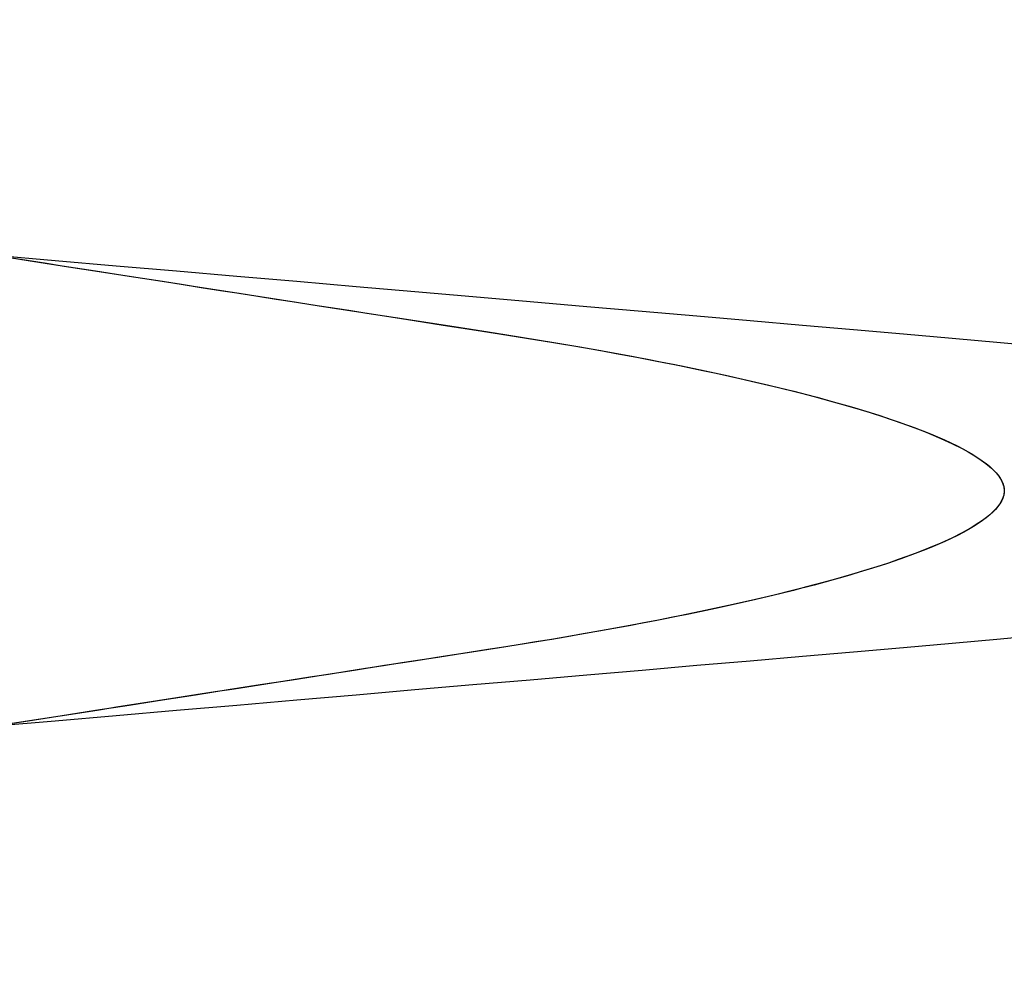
# Model space of a CAD drawing. Header units: millimetres. Extents: x -88 to 88, y -12 to 103.
# Tile 213 of 256: x -34.732 to -34.366, y 11.554 to 11.91. Entities that reach past the tile are written whole.
import ezdxf

# ---------------------------------------------------------------- set-up
doc = ezdxf.new("R2010")
doc.units = ezdxf.units.MM
doc.layers.add('Default', color=7, linetype='Continuous', true_color=0x000000)

msp = doc.modelspace()

# ---------------------------------------------------------------- linework, layer by layer
at = {"layer": 'Default', "color": 254, "true_color": 0xcad1ee, "extrusion": (0.866025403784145, 1.611365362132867e-14, -0.5000000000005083)}
msp.add_lwpolyline([(12.02685408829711, -20.54629281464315), (12.02209338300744, -20.54621724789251), (12.01718672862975, -20.54598096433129), (12.0121355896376, -20.54556895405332), (12.00694258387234, -20.5449653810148), (12.00429405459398, -20.54458659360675), (12.00161164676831, -20.54415362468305), (11.99889608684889, -20.54366428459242), (11.99614820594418, -20.54311634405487), (11.99336894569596, -20.54250753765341), (11.99055936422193, -20.54183556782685), (11.98772064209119, -20.54109810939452), (11.98485408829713, -20.5402928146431), (11.98196114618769, -20.53941731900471), (11.97904339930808, -20.53846924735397), (11.97610257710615, -20.53744622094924), (11.97314056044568, -20.53634586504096), (11.97015938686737, -20.5351658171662), (11.96716125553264, -20.53390373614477), (11.96414853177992, -20.53255731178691), (11.96112375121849, -20.53112427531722), (11.95808962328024, -20.52960241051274), (11.95504903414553, -20.52798956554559), (11.9520050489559, -20.52628366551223), (11.94896091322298, -20.52448272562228), (11.94592005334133, -20.52258486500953), (11.94288607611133, -20.52058832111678), (11.93986276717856, -20.51849146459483), (11.93685408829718, -20.51629281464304), (11.93386417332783, -20.51399105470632), (11.93089732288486, -20.51158504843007), (11.92795799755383, -20.50907385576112), (11.92505080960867, -20.50645674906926), (11.92218051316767, -20.5037332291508), (11.91935199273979, -20.50090304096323), (11.91657025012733, -20.49796618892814), (11.91384038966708, -20.49492295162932), (11.91116760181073, -20.4917738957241), (11.90855714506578, -20.48851988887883), (11.90601432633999, -20.48516211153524), (11.90354447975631, -20.48170206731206), (11.9011529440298, -20.47814159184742), (11.8988450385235, -20.47448285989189), (11.89662603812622, -20.4707283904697), (11.89450114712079, -20.46688104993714), (11.89247547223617, -20.46294405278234), (11.89055399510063, -20.45892096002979), (11.8887415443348, -20.45481567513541), (11.88704276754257, -20.45063243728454), (11.88546210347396, -20.44637581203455), (11.88400375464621, -20.44205067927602), (11.88267166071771, -20.43766221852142), (11.8814694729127, -20.43321589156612), (11.8804005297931, -20.42871742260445), (11.87946783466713, -20.42417277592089), (11.87867403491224, -20.41958813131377), (11.87802140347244, -20.41496985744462), (11.87751182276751, -20.41032448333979), (11.87714677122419, -20.40565866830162), (11.87692731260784, -20.40097917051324), (11.87685408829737, -20.39629281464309), (11.87692731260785, -20.39160645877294), (11.87714677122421, -20.38692696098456), (11.87751182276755, -20.3822611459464), (11.87802140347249, -20.37761577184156), (11.8786740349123, -20.37299749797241), (11.8794678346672, -20.3684128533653), (11.88040052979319, -20.36386820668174), (11.8814694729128, -20.35936973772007), (11.88267166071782, -20.35492341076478), (11.88400375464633, -20.35053495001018), (11.8854621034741, -20.34620981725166), (11.88704276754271, -20.34195319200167), (11.88874154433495, -20.3377699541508), (11.89055399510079, -20.33366466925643), (11.89247547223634, -20.32964157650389), (11.89450114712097, -20.3257045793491), (11.8966260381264, -20.32185723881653), (11.89884503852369, -20.31810276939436), (11.90115294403, -20.31444403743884), (11.90354447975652, -20.31088356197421), (11.9060143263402, -20.30742351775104), (11.908557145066, -20.30406574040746), (11.91116760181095, -20.30081173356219), (11.9138403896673, -20.29766267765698), (11.91657025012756, -20.29461944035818), (11.91935199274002, -20.2916825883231), (11.9221805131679, -20.28885240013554), (11.92505080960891, -20.28612888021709), (11.92795799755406, -20.28351177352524), (11.9308973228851, -20.2810005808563), (11.93386417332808, -20.27859457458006), (11.93685408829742, -20.27629281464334), (11.93986276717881, -20.27409416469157), (11.94288607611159, -20.27199730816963), (11.94592005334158, -20.27000076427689), (11.94896091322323, -20.26810290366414), (11.95200504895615, -20.2663019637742), (11.95504903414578, -20.26459606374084), (11.95808962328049, -20.2629832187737), (11.96112375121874, -20.26146135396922), (11.96414853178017, -20.26002831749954), (11.96716125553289, -20.25868189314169), (11.97015938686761, -20.25741981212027), (11.97314056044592, -20.25623976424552), (11.9761025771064, -20.25513940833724), (11.97904339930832, -20.25411638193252), (11.98196114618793, -20.25316831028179), (11.98485408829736, -20.25229281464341), (11.98772064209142, -20.25148751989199), (11.99055936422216, -20.25075006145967), (11.99336894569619, -20.25007809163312), (11.99614820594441, -20.24946928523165), (11.99889608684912, -20.24892134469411), (12.00161164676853, -20.24843200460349), (12.0042940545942, -20.2479990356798), (12.00694258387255, -20.24762024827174), (12.01213558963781, -20.24701667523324), (12.01718672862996, -20.24660466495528), (12.02209338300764, -20.24636838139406), (12.0268540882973, -20.24629281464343)], dxfattribs=at)
at = {"layer": 'Default', "color": 254, "true_color": 0xcad1ee, "extrusion": (0.8660254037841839, 8.018277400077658e-15, 0.5000000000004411)}
msp.add_lwpolyline([(11.79352075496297, 13.144884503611), (11.79828146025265, 13.14496007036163), (11.80318811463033, 13.14519635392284), (11.80823925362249, 13.1456083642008), (11.81343225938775, 13.14621193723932), (11.8160807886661, 13.14659072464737), (11.81876319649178, 13.14702369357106), (11.8214787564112, 13.14751303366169), (11.82422663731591, 13.14806097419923), (11.82700589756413, 13.1486697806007), (11.82981547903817, 13.14934175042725), (11.83265420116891, 13.15007920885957), (11.83552075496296, 13.15088450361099), (11.8384136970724, 13.15175999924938), (11.84133144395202, 13.15270807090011), (11.84427226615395, 13.15373109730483), (11.84723428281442, 13.15483145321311), (11.85021545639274, 13.15601150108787), (11.85321358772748, 13.15727358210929), (11.85622631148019, 13.15862000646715), (11.85925109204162, 13.16005304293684), (11.86228521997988, 13.16157490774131), (11.86532580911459, 13.16318775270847), (11.86836979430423, 13.16489365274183), (11.87141393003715, 13.16669459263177), (11.8744547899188, 13.16859245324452), (11.8774887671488, 13.17058899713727), (11.88051207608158, 13.17268585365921), (11.88352075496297, 13.174884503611), (11.88651066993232, 13.17718626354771), (11.8894775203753, 13.17959226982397), (11.89241684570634, 13.18210346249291), (11.89532403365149, 13.18472056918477), (11.8981943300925, 13.18744408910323), (11.90102285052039, 13.19027427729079), (11.90380459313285, 13.19321112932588), (11.90653445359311, 13.1962543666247), (11.90920724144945, 13.19940342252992), (11.91181769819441, 13.20265742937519), (11.91436051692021, 13.20601520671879), (11.91683036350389, 13.20947525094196), (11.91922189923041, 13.21303572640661), (11.92152980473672, 13.21669445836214), (11.923748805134, 13.22044892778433), (11.92587369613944, 13.22429626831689), (11.92789937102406, 13.2282332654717), (11.92982084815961, 13.23225635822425), (11.93163329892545, 13.23636164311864), (11.93333207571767, 13.24054488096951), (11.93491273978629, 13.24480150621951), (11.93637108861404, 13.24912663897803), (11.93770318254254, 13.25351509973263), (11.93890537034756, 13.25796142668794), (11.93997431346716, 13.26245989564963), (11.94090700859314, 13.2670045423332), (11.94170080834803, 13.27158918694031), (11.94235343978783, 13.27620746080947), (11.94286302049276, 13.28085283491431), (11.94322807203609, 13.28551864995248), (11.94344753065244, 13.29019814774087), (11.94352075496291, 13.29488450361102), (11.94344753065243, 13.29957085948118), (11.94322807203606, 13.30425035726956), (11.94286302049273, 13.30891617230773), (11.94235343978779, 13.31356154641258), (11.94170080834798, 13.31817982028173), (11.94090700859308, 13.32276446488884), (11.93997431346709, 13.32730911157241), (11.93890537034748, 13.33180758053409), (11.93770318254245, 13.33625390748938), (11.93637108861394, 13.34064236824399), (11.93491273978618, 13.34496750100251), (11.93333207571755, 13.3492241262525), (11.93163329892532, 13.35340736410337), (11.92982084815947, 13.35751264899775), (11.92789937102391, 13.3615357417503), (11.92587369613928, 13.36547273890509), (11.92374880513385, 13.36932007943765), (11.92152980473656, 13.37307454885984), (11.91922189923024, 13.37673328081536), (11.91683036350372, 13.38029375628), (11.91436051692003, 13.38375380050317), (11.91181769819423, 13.38711157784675), (11.90920724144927, 13.39036558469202), (11.90653445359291, 13.39351464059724), (11.90380459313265, 13.39655787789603), (11.90102285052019, 13.39949472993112), (11.8981943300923, 13.40232491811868), (11.89532403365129, 13.40504843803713), (11.89241684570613, 13.40766554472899), (11.88947752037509, 13.41017673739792), (11.88651066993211, 13.41258274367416), (11.88352075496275, 13.41488450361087), (11.88051207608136, 13.41708315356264), (11.87748876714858, 13.41918001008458), (11.87445478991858, 13.42117655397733), (11.87141393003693, 13.42307441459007), (11.86836979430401, 13.42487535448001), (11.86532580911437, 13.42658125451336), (11.86228521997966, 13.42819409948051), (11.8592510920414, 13.42971596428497), (11.85622631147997, 13.43114900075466), (11.85321358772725, 13.43249542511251), (11.85021545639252, 13.43375750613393), (11.84723428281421, 13.43493755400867), (11.84427226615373, 13.43603790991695), (11.84133144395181, 13.43706093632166), (11.83841369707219, 13.43800900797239), (11.83552075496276, 13.43888450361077), (11.8326542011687, 13.43968979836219), (11.82981547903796, 13.44042725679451), (11.82700589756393, 13.44109922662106), (11.82422663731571, 13.44170803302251), (11.82147875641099, 13.44225597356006), (11.81876319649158, 13.44274531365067), (11.81608078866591, 13.44317828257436), (11.81343225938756, 13.44355706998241), (11.8082392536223, 13.44416064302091), (11.80318811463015, 13.44457265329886), (11.79828146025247, 13.44480893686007), (11.7935207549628, 13.4448845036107)], dxfattribs=at)
at = {"layer": 'Default', "color": 254, "true_color": 0xcad1ee, "extrusion": (0.8660254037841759, 1.603655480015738e-14, -0.5000000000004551)}
msp.add_lwpolyline([(11.67685408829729, -20.24629281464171), (11.68161479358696, -20.24636838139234), (11.68652144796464, -20.24660466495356), (11.6915725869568, -20.24701667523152), (11.69676559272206, -20.24762024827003), (11.69941412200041, -20.24799903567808), (11.70209652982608, -20.24843200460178), (11.7048120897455, -20.24892134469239), (11.70755997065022, -20.24946928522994), (11.71033923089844, -20.2500780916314), (11.71314881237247, -20.25075006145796), (11.71598753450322, -20.25148751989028), (11.71885408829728, -20.25229281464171), (11.72174703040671, -20.25316831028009), (11.72466477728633, -20.25411638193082), (11.72760559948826, -20.25513940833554), (11.73056761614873, -20.25623976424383), (11.73354878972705, -20.25741981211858), (11.73654692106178, -20.25868189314), (11.7395596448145, -20.26002831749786), (11.74258442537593, -20.26146135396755), (11.74561855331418, -20.26298321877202), (11.7486591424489, -20.26459606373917), (11.75170312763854, -20.26630196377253), (11.75474726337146, -20.26810290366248), (11.75778812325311, -20.27000076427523), (11.76082210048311, -20.27199730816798), (11.76384540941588, -20.27409416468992), (11.76685408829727, -20.27629281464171), (11.76984400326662, -20.27859457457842), (11.7728108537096, -20.28100058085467), (11.77575017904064, -20.28351177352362), (11.77865736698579, -20.28612888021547), (11.7815276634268, -20.28885240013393), (11.78435618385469, -20.29168258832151), (11.78713792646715, -20.29461944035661), (11.78986778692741, -20.29766267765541), (11.79254057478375, -20.30081173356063), (11.79515103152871, -20.3040657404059), (11.79769385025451, -20.30742351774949), (11.80016369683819, -20.31088356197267), (11.80255523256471, -20.31444403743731), (11.80486313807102, -20.31810276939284), (11.8070821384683, -20.32185723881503), (11.80920702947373, -20.32570457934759), (11.81123270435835, -20.32964157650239), (11.8131541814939, -20.33366466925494), (11.81496663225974, -20.33776995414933), (11.81666540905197, -20.3419531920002), (11.81824607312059, -20.3462098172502), (11.81970442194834, -20.35053495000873), (11.82103651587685, -20.35492341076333), (11.82223870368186, -20.35936973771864), (11.82330764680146, -20.36386820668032), (11.82424034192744, -20.36841285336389), (11.82503414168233, -20.37299749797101), (11.82568677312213, -20.37761577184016), (11.82619635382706, -20.38226114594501), (11.82656140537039, -20.38692696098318), (11.82678086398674, -20.39160645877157), (11.82685408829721, -20.39629281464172), (11.82678086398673, -20.40097917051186), (11.82656140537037, -20.40565866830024), (11.82619635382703, -20.41032448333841), (11.82568677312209, -20.41496985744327), (11.82503414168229, -20.41958813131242), (11.82424034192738, -20.42417277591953), (11.8233076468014, -20.4287174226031), (11.82223870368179, -20.43321589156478), (11.82103651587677, -20.43766221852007), (11.81970442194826, -20.44205067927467), (11.81824607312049, -20.44637581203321), (11.81666540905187, -20.4506324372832), (11.81496663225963, -20.45481567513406), (11.81315418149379, -20.45892096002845), (11.81123270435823, -20.462944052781), (11.8092070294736, -20.46688104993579), (11.80708213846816, -20.47072839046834), (11.80486313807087, -20.47448285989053), (11.80255523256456, -20.47814159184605), (11.80016369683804, -20.48170206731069), (11.79769385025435, -20.48516211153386), (11.79515103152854, -20.48851988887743), (11.79254057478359, -20.49177389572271), (11.78986778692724, -20.49492295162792), (11.78713792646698, -20.49796618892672), (11.78435618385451, -20.50090304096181), (11.78152766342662, -20.50373322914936), (11.77865736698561, -20.50645674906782), (11.77575017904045, -20.50907385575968), (11.77281085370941, -20.51158504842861), (11.76984400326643, -20.51399105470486), (11.76685408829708, -20.51629281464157), (11.76384540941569, -20.51849146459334), (11.76082210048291, -20.52058832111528), (11.75778812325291, -20.52258486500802), (11.75474726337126, -20.52448272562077), (11.75170312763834, -20.52628366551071), (11.7486591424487, -20.52798956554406), (11.74561855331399, -20.52960241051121), (11.74258442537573, -20.53112427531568), (11.7395596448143, -20.53255731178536), (11.73654692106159, -20.53390373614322), (11.73354878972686, -20.53516581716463), (11.73056761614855, -20.53634586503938), (11.72760559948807, -20.53744622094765), (11.72466477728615, -20.53846924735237), (11.72174703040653, -20.53941731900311), (11.71885408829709, -20.54029281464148), (11.71598753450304, -20.5410981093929), (11.71314881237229, -20.54183556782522), (11.71033923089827, -20.54250753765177), (11.70755997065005, -20.54311634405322), (11.70481208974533, -20.54366428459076), (11.70209652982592, -20.54415362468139), (11.69941412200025, -20.54458659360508), (11.6967655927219, -20.54496538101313), (11.69157258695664, -20.54556895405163), (11.68652144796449, -20.54598096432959), (11.68161479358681, -20.54621724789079), (11.67685408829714, -20.54629281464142)], dxfattribs=at)
at = {"layer": 'Default', "color": 254, "true_color": 0xcad1ee, "extrusion": (0.8660254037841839, 5.204170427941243e-14, 0.5000000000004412)}
msp.add_lwpolyline([(11.79352075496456, 13.4448845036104), (11.7887600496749, 13.44480893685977), (11.78385339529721, 13.44457265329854), (11.77880225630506, 13.44416064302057), (11.7736092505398, 13.44355706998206), (11.77096072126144, 13.443178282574), (11.76827831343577, 13.4427453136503), (11.76556275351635, 13.44225597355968), (11.76281487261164, 13.44170803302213), (11.76003561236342, 13.44109922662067), (11.75722603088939, 13.44042725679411), (11.75438730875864, 13.43968979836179), (11.75152075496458, 13.43888450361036), (11.74862781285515, 13.43800900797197), (11.74571006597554, 13.43706093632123), (11.74276924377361, 13.43603790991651), (11.73980722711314, 13.43493755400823), (11.73682605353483, 13.43375750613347), (11.7338279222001, 13.43249542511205), (11.73081519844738, 13.43114900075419), (11.72779041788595, 13.42971596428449), (11.7247562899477, 13.42819409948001), (11.72171570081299, 13.42658125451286), (11.71867171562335, 13.4248753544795), (11.71562757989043, 13.42307441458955), (11.71258672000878, 13.4211765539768), (11.70955274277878, 13.41918001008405), (11.70652943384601, 13.41708315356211), (11.70352075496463, 13.41488450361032), (11.70053083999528, 13.4125827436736), (11.69756398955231, 13.41017673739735), (11.69462466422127, 13.4076655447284), (11.69171747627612, 13.40504843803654), (11.68884717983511, 13.40232491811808), (11.68601865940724, 13.39949472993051), (11.68323691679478, 13.39655787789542), (11.68050705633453, 13.39351464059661), (11.67783426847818, 13.39036558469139), (11.67522381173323, 13.38711157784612), (11.67268099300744, 13.38375380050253), (11.67021114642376, 13.38029375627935), (11.66781961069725, 13.37673328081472), (11.66551170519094, 13.37307454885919), (11.66329270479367, 13.369320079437), (11.66116781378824, 13.36547273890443), (11.65914213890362, 13.36153574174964), (11.65722066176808, 13.35751264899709), (11.65540821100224, 13.3534073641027), (11.65370943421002, 13.34922412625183), (11.65212877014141, 13.34496750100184), (11.65067042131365, 13.34064236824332), (11.64933832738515, 13.33625390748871), (11.64813613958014, 13.33180758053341), (11.64706719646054, 13.32730911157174), (11.64613450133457, 13.32276446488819), (11.64534070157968, 13.31817982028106), (11.64468807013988, 13.31356154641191), (11.64417848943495, 13.30891617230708), (11.64381343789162, 13.3042503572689), (11.64359397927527, 13.29957085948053), (11.64352075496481, 13.29488450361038), (11.64359397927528, 13.29019814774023), (11.64381343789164, 13.28551864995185), (11.64417848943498, 13.28085283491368), (11.64468807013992, 13.27620746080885), (11.64534070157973, 13.2715891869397), (11.64613450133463, 13.26700454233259), (11.64706719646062, 13.26245989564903), (11.64813613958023, 13.25796142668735), (11.64933832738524, 13.25351509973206), (11.65067042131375, 13.24912663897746), (11.65212877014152, 13.24480150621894), (11.65370943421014, 13.24054488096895), (11.65540821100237, 13.23636164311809), (11.65722066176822, 13.23225635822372), (11.65914213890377, 13.22823326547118), (11.66116781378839, 13.22429626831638), (11.66329270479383, 13.22044892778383), (11.66551170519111, 13.21669445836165), (11.66781961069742, 13.21303572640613), (11.67021114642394, 13.20947525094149), (11.67268099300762, 13.20601520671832), (11.67522381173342, 13.20265742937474), (11.67783426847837, 13.19940342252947), (11.68050705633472, 13.19625436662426), (11.68323691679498, 13.19321112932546), (11.68601865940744, 13.19027427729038), (11.68884717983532, 13.18744408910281), (11.69171747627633, 13.18472056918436), (11.69462466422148, 13.18210346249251), (11.69756398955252, 13.17959226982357), (11.7005308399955, 13.17718626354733), (11.70352075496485, 13.17488450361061), (11.70652943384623, 13.17268585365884), (11.70955274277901, 13.1705889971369), (11.712586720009, 13.16859245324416), (11.71562757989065, 13.16669459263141), (11.71867171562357, 13.16489365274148), (11.7217157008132, 13.16318775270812), (11.72475628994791, 13.16157490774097), (11.72779041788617, 13.1600530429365), (11.73081519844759, 13.15862000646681), (11.73382792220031, 13.15727358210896), (11.73682605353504, 13.15601150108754), (11.73980722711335, 13.15483145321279), (11.74276924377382, 13.15373109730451), (11.74571006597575, 13.15270807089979), (11.74862781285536, 13.15175999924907), (11.75152075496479, 13.15088450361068), (11.75438730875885, 13.15007920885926), (11.75722603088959, 13.14934175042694), (11.76003561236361, 13.14866978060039), (11.76281487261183, 13.14806097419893), (11.76556275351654, 13.14751303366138), (11.76827831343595, 13.14702369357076), (11.77096072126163, 13.14659072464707), (11.77360925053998, 13.14621193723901), (11.77880225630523, 13.14560836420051), (11.78385339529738, 13.14519635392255), (11.78876004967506, 13.14496007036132), (11.79352075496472, 13.1448845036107)], dxfattribs=at)
at = {"layer": 'Default', "color": 254, "true_color": 0xcad1ee, "extrusion": (0.8660254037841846, -5.936609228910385e-15, -0.5000000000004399)}
msp.add_lwpolyline([(11.67685408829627, -20.54629281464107), (11.6720933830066, -20.54621724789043), (11.66718672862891, -20.5459809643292), (11.66213558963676, -20.54556895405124), (11.6569425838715, -20.54496538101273), (11.65429405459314, -20.54458659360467), (11.65161164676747, -20.54415362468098), (11.64889608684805, -20.54366428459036), (11.64614820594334, -20.5431163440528), (11.64336894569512, -20.54250753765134), (11.64055936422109, -20.54183556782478), (11.63772064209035, -20.54109810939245), (11.63485408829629, -20.54029281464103), (11.63196114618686, -20.53941731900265), (11.62904339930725, -20.53846924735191), (11.62610257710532, -20.53744622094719), (11.62314056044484, -20.5363458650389), (11.62015938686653, -20.53516581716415), (11.6171612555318, -20.53390373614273), (11.61414853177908, -20.53255731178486), (11.61112375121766, -20.53112427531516), (11.6080896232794, -20.52960241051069), (11.60504903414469, -20.52798956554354), (11.60200504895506, -20.52628366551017), (11.59896091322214, -20.52448272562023), (11.59592005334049, -20.52258486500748), (11.5928860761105, -20.52058832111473), (11.58986276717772, -20.51849146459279), (11.58685408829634, -20.516292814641), (11.58386417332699, -20.51399105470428), (11.58089732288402, -20.51158504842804), (11.57795799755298, -20.50907385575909), (11.57505080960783, -20.50645674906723), (11.57218051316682, -20.50373322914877), (11.56935199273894, -20.5009030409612), (11.56657025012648, -20.4979661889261), (11.56384038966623, -20.4949229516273), (11.56116760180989, -20.49177389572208), (11.55855714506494, -20.48851988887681), (11.55601432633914, -20.48516211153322), (11.55354447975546, -20.48170206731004), (11.55115294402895, -20.4781415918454), (11.54884503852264, -20.47448285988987), (11.54662603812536, -20.47072839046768), (11.54450114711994, -20.46688104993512), (11.54247547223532, -20.46294405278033), (11.54055399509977, -20.45892096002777), (11.53874154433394, -20.45481567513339), (11.53704276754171, -20.45063243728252), (11.5354621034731, -20.44637581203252), (11.53400375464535, -20.442050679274), (11.53267166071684, -20.4376622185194), (11.53146947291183, -20.4332158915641), (11.53040052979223, -20.42871742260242), (11.52946783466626, -20.42417277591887), (11.52867403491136, -20.41958813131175), (11.52802140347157, -20.41496985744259), (11.52751182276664, -20.41032448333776), (11.52714677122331, -20.40565866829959), (11.52692731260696, -20.40097917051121), (11.5268540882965, -20.39629281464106), (11.52692731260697, -20.39160645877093), (11.52714677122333, -20.38692696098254), (11.52751182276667, -20.38226114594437), (11.52802140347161, -20.37761577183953), (11.52867403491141, -20.37299749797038), (11.52946783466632, -20.36841285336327), (11.5304005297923, -20.3638682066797), (11.53146947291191, -20.35936973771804), (11.53267166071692, -20.35492341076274), (11.53400375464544, -20.35053495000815), (11.5354621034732, -20.34620981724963), (11.53704276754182, -20.34195319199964), (11.53874154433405, -20.33776995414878), (11.5405539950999, -20.3336646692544), (11.54247547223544, -20.32964157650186), (11.54450114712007, -20.32570457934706), (11.5466260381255, -20.3218572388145), (11.54884503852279, -20.31810276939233), (11.55115294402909, -20.3144440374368), (11.55354447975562, -20.31088356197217), (11.5560143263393, -20.307423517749), (11.5585571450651, -20.30406574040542), (11.56116760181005, -20.30081173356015), (11.5638403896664, -20.29766267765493), (11.56657025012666, -20.29461944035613), (11.56935199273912, -20.29168258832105), (11.572180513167, -20.28885240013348), (11.57505080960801, -20.28612888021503), (11.57795799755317, -20.28351177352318), (11.5808973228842, -20.28100058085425), (11.58386417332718, -20.278594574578), (11.58685408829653, -20.27629281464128), (11.58986276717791, -20.27409416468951), (11.59288607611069, -20.27199730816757), (11.59592005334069, -20.27000076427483), (11.59896091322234, -20.26810290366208), (11.60200504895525, -20.26630196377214), (11.60504903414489, -20.26459606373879), (11.60808962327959, -20.26298321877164), (11.61112375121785, -20.26146135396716), (11.61414853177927, -20.26002831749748), (11.61716125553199, -20.25868189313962), (11.62015938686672, -20.2574198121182), (11.62314056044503, -20.25623976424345), (11.6261025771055, -20.25513940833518), (11.62904339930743, -20.25411638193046), (11.63196114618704, -20.25316831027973), (11.63485408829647, -20.25229281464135), (11.63772064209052, -20.25148751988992), (11.64055936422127, -20.2507500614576), (11.6433689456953, -20.25007809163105), (11.64614820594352, -20.24946928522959), (11.64889608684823, -20.24892134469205), (11.65161164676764, -20.24843200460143), (11.65429405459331, -20.24799903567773), (11.65694258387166, -20.24762024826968), (11.66213558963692, -20.24701667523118), (11.66718672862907, -20.24660466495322), (11.67209338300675, -20.246368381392), (11.67685408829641, -20.24629281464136)], dxfattribs=at)
at = {"layer": 'Default', "color": 254, "true_color": 0xcad1ee, "extrusion": (0.8660254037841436, -9.035981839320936e-14, 0.5000000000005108)}
msp.add_lwpolyline([(11.44352075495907, 13.14488450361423), (11.44828146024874, 13.14496007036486), (11.45318811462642, 13.14519635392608), (11.45823925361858, 13.14560836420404), (11.46343225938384, 13.14621193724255), (11.46608078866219, 13.1465907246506), (11.46876319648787, 13.14702369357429), (11.47147875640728, 13.14751303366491), (11.47422663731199, 13.14806097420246), (11.47700589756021, 13.14866978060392), (11.47981547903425, 13.14934175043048), (11.48265420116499, 13.1500792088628), (11.48552075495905, 13.15088450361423), (11.48841369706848, 13.1517599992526), (11.4913314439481, 13.15270807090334), (11.49427226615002, 13.15373109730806), (11.4972342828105, 13.15483145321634), (11.50021545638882, 13.15601150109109), (11.50321358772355, 13.15727358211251), (11.50622631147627, 13.15862000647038), (11.50925109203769, 13.16005304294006), (11.51228521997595, 13.16157490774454), (11.51532580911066, 13.16318775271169), (11.5183697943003, 13.16489365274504), (11.52141393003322, 13.16669459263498), (11.52445478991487, 13.16859245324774), (11.52748876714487, 13.17058899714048), (11.53051207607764, 13.17268585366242), (11.53352075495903, 13.17488450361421), (11.53651066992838, 13.17718626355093), (11.53947752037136, 13.17959226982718), (11.54241684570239, 13.18210346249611), (11.54532403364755, 13.18472056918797), (11.54819433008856, 13.18744408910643), (11.55102285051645, 13.190274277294), (11.55380459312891, 13.19321112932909), (11.55653445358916, 13.1962543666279), (11.55920724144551, 13.19940342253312), (11.56181769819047, 13.20265742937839), (11.56436051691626, 13.20601520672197), (11.56683036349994, 13.20947525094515), (11.56922189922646, 13.21303572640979), (11.57152980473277, 13.21669445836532), (11.57374880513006, 13.2204489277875), (11.57587369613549, 13.22429626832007), (11.57789937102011, 13.22823326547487), (11.57982084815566, 13.23225635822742), (11.5816332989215, 13.23636164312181), (11.58333207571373, 13.24054488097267), (11.58491273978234, 13.24480150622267), (11.58637108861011, 13.2491266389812), (11.58770318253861, 13.25351509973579), (11.58890537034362, 13.2579614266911), (11.58997431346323, 13.26245989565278), (11.59090700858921, 13.26700454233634), (11.5917008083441, 13.27158918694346), (11.5923534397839, 13.27620746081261), (11.59286302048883, 13.28085283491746), (11.59322807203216, 13.28551864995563), (11.59344753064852, 13.29019814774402), (11.59352075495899, 13.29488450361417), (11.59344753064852, 13.29957085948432), (11.59322807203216, 13.3042503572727), (11.59286302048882, 13.30891617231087), (11.59235343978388, 13.31356154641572), (11.59170080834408, 13.31817982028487), (11.59090700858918, 13.32276446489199), (11.58997431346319, 13.32730911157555), (11.58890537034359, 13.33180758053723), (11.58770318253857, 13.33625390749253), (11.58637108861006, 13.34064236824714), (11.58491273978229, 13.34496750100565), (11.58333207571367, 13.34922412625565), (11.58163329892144, 13.35340736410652), (11.5798208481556, 13.3575126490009), (11.57789937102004, 13.36153574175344), (11.57587369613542, 13.36547273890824), (11.57374880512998, 13.3693200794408), (11.5715298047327, 13.37307454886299), (11.56922189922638, 13.37673328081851), (11.56683036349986, 13.38029375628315), (11.56436051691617, 13.38375380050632), (11.56181769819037, 13.3871115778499), (11.55920724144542, 13.39036558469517), (11.55653445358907, 13.39351464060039), (11.55380459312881, 13.39655787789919), (11.55102285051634, 13.39949472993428), (11.54819433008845, 13.40232491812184), (11.54532403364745, 13.40504843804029), (11.54241684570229, 13.40766554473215), (11.53947752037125, 13.41017673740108), (11.53651066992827, 13.41258274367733), (11.53352075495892, 13.41488450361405), (11.53051207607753, 13.41708315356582), (11.52748876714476, 13.41918001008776), (11.52445478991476, 13.4211765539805), (11.52141393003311, 13.42307441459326), (11.51836979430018, 13.42487535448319), (11.51532580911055, 13.42658125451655), (11.51228521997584, 13.4281940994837), (11.50925109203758, 13.42971596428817), (11.50622631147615, 13.43114900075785), (11.50321358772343, 13.43249542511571), (11.5002154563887, 13.43375750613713), (11.49723428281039, 13.43493755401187), (11.49427226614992, 13.43603790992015), (11.49133144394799, 13.43706093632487), (11.48841369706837, 13.4380090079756), (11.48552075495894, 13.43888450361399), (11.48265420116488, 13.43968979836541), (11.47981547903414, 13.44042725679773), (11.47700589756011, 13.44109922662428), (11.47422663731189, 13.44170803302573), (11.47147875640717, 13.44225597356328), (11.46876319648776, 13.44274531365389), (11.46608078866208, 13.44317828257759), (11.46343225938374, 13.44355706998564), (11.45823925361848, 13.44416064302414), (11.45318811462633, 13.4445726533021), (11.44828146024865, 13.44480893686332), (11.44352075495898, 13.44488450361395)], dxfattribs=at)
at = {"layer": 'Default', "color": 254, "true_color": 0xcad1ee}
for points in [[(-34.74117731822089, 11.82268742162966, -4.474999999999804), (-34.72862072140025, 11.82073417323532, -4.474789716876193), (-34.71608523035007, 11.81878420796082, -4.47415957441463), (-34.70359183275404, 11.81684079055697, -4.473111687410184), (-34.69116128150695, 11.81490714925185, -4.47164956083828), (-34.67881398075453, 11.81298645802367, -4.469778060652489), (-34.66656987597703, 11.81108181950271, -4.467503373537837), (-34.65444834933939, 11.80919624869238, -4.464832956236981), (-34.64246812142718, 11.8073326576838, -4.461775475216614), (-34.63064716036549, 11.80549384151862, -4.458340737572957), (-34.61900259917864, 11.80368246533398, -4.454539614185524), (-34.60755066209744, 11.80190105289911, -4.450383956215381), (-34.59630660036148, 11.80015197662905, -4.445886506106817), (-34.58528463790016, 11.79843744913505, -4.441060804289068), (-34.57449792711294, 11.7967595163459, -4.435921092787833), (-34.56395851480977, 11.79512005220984, -4.430482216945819), (-34.55367731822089, 11.79352075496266, -4.424759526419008), (-34.54358072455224, 11.79192145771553, -4.41871709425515), (-34.53360081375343, 11.79028199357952, -4.412309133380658), (-34.52375633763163, 11.78860406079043, -4.405537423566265), (-34.5140661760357, 11.78688953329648, -4.398404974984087), (-34.50454923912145, 11.78514045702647, -4.390916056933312), (-34.49522436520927, 11.78335904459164, -4.383076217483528), (-34.48611021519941, 11.78154766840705, -4.374892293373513), (-34.47722516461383, 11.77970885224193, -4.366372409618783), (-34.46858719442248, 11.77784526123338, -4.357525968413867), (-34.46021378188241, 11.77595969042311, -4.348363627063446), (-34.45212179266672, 11.77405505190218, -4.338897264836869), (-34.44432737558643, 11.77213436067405, -4.329139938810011), (-34.43684586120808, 11.77020071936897, -4.319105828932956), (-34.42969166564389, 11.76825730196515, -4.308810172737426), (-34.42287820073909, 11.76630733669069, -4.298269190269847), (-34.41641779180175, 11.76435408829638, -4.287499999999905), (-34.41032160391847, 11.76240083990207, -4.276520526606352), (-34.40459957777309, 11.76045087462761, -4.265349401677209), (-34.39926037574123, 11.75850745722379, -4.254005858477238), (-34.39431133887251, 11.75657381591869, -4.242509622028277), (-34.38975845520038, 11.75465312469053, -4.230880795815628), (-34.38560633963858, 11.75274848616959, -4.219139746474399), (-34.381858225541, 11.75086291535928, -4.207306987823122), (-34.37851596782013, 11.74899932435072, -4.195403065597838), (-34.37558005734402, 11.74716050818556, -4.183448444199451), (-34.37304964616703, 11.74534913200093, -4.171463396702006), (-34.37092258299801, 11.74356771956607, -4.159467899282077), (-34.36919545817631, 11.74181864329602, -4.147481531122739), (-34.36786365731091, 11.74010411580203, -4.135523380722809), (-34.36692142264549, 11.73842618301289, -4.123611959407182), (-34.36636192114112, 11.73678671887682, -4.111765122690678), (-34.36617731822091, 11.73518742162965, -4.100000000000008), (-34.36636192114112, 11.73358812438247, -4.088234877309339), (-34.36692142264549, 11.7319486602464, -4.076388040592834), (-34.36786365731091, 11.73027072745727, -4.064476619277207), (-34.36919545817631, 11.72855619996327, -4.052518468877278), (-34.37092258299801, 11.72680712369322, -4.040532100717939), (-34.37304964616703, 11.72502571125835, -4.028536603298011), (-34.37558005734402, 11.72321433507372, -4.016551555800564), (-34.37851596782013, 11.72137551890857, -4.004596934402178), (-34.381858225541, 11.7195119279, -3.992693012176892), (-34.38560633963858, 11.71762635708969, -3.980860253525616), (-34.38975845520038, 11.71572171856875, -3.969119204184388), (-34.39431133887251, 11.7138010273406, -3.957490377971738), (-34.39926037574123, 11.7118673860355, -3.945994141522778), (-34.40459957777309, 11.70992396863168, -3.934650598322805), (-34.41032160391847, 11.70797400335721, -3.923479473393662), (-34.41641779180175, 11.7060207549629, -3.91250000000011), (-34.42287820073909, 11.70406750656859, -3.901730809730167), (-34.42969166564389, 11.70211754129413, -3.891189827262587), (-34.43684586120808, 11.70017412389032, -3.880894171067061), (-34.44432737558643, 11.69824048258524, -3.870860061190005), (-34.45212179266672, 11.69631979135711, -3.861102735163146), (-34.46021378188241, 11.69441515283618, -3.851636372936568), (-34.46858719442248, 11.69252958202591, -3.842474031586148), (-34.47722516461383, 11.69066599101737, -3.833627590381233), (-34.48611021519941, 11.68882717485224, -3.825107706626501), (-34.49522436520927, 11.68701579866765, -3.816923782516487), (-34.50454923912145, 11.68523438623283, -3.809083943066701), (-34.5140661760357, 11.68348530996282, -3.801595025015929), (-34.52375633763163, 11.68177078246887, -3.794462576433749), (-34.53360081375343, 11.68009284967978, -3.787690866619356), (-34.54358072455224, 11.67845338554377, -3.781282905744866), (-34.55367731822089, 11.67685408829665, -3.775240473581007), (-34.56395851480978, 11.67525479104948, -3.769517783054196), (-34.57449792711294, 11.67361532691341, -3.764078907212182), (-34.58528463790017, 11.67193739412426, -3.758939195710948), (-34.59630660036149, 11.67022286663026, -3.754113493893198), (-34.60755066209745, 11.6684737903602, -3.749616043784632), (-34.61900259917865, 11.66669237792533, -3.745460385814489), (-34.6306471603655, 11.66488100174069, -3.741659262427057), (-34.64246812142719, 11.66304218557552, -3.738224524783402), (-34.6544483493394, 11.66117859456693, -3.735167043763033), (-34.66656987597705, 11.65929302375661, -3.732496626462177), (-34.67881398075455, 11.65738838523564, -3.730221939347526), (-34.69116128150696, 11.65546769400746, -3.728350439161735), (-34.70359183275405, 11.65353405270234, -3.726888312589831), (-34.71608523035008, 11.65159063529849, -3.725840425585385), (-34.72862072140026, 11.64964067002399, -3.725210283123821), (-34.74117731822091, 11.64768742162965, -3.725000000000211)], [(-34.74117411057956, 11.8226881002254, -4.775002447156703), (-34.71857223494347, 11.82073485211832, -4.774623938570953), (-34.69600834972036, 11.81878488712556, -4.77348968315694), (-34.67352023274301, 11.81684146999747, -4.771603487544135), (-34.65114523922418, 11.81490782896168, -4.76897166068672), (-34.62892009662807, 11.812987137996, -4.76560296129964), (-34.60688070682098, 11.81108249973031, -4.761508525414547), (-34.58506195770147, 11.80919692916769, -4.756701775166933), (-34.56349754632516, 11.80733333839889, -4.751198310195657), (-34.54221981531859, 11.8054945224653, -4.745015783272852), (-34.52125960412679, 11.80368314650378, -4.738173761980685), (-34.50064611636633, 11.80190173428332, -4.730693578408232), (-34.48040680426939, 11.80015265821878, -4.722598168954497), (-34.46056727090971, 11.79843813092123, -4.71391190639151), (-34.4411511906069, 11.79676019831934, -4.70466042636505), (-34.42218024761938, 11.79512073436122, -4.694870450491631), (-34.40367409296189, 11.79352143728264, -4.68456960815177), (-34.385500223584, 11.79192214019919, -4.673693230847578), (-34.36753638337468, 11.79028267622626, -4.662158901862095), (-34.34981632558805, 11.78860474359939, -4.649969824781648)], [(-34.73723700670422, 11.82207479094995, -4.474981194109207), (-34.72993273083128, 11.82093857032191, -4.474833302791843), (-34.72262896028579, 11.81980242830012, -4.474542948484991), (-34.71532778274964, 11.81866668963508, -4.47410996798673), (-34.70803128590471, 11.81753167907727, -4.47353419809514), (-34.70074155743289, 11.81639772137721, -4.472815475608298), (-34.69346068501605, 11.81526514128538, -4.471953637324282), (-34.68619075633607, 11.81413426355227, -4.470948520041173), (-34.67893385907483, 11.8130054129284, -4.469799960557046), (-34.67169208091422, 11.81187891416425, -4.468507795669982), (-34.66446750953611, 11.81075509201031, -4.467071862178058), (-34.65726223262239, 11.8096342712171, -4.465491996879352), (-34.650327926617, 11.80855598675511, -4.463830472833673), (-34.64343050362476, 11.80748410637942, -4.462038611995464), (-34.63657167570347, 11.80641874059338, -4.460117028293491), (-34.62975315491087, 11.80535999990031, -4.458066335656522), (-34.62297665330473, 11.80430799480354, -4.455887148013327), (-34.6162438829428, 11.8032628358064, -4.453580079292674), (-34.60955655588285, 11.80222463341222, -4.451145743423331), (-34.60291638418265, 11.80119349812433, -4.448584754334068), (-34.59632507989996, 11.80016954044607, -4.44589772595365), (-34.58978435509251, 11.79915287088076, -4.443085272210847), (-34.58329592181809, 11.79814359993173, -4.440148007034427), (-34.57686149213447, 11.79714183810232, -4.43708654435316), (-34.57048277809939, 11.79614769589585, -4.433901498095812), (-34.56416149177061, 11.79516128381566, -4.430593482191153), (-34.5578993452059, 11.79418271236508, -4.427163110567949), (-34.55169805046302, 11.79321209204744, -4.42361099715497), (-34.54555186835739, 11.79223859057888, -4.419933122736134), (-34.53948215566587, 11.79125576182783, -4.416141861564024), (-34.53349033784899, 11.79026388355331, -4.412238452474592), (-34.52757784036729, 11.78926323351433, -4.408224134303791), (-34.5217460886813, 11.78825408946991, -4.404100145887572), (-34.51599650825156, 11.78723672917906, -4.399867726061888), (-34.51033052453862, 11.7862114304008, -4.39552811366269), (-34.50474956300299, 11.78517847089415, -4.391082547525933), (-34.49925504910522, 11.78413812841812, -4.386532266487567), (-34.49384840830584, 11.78309068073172, -4.381878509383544), (-34.48853106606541, 11.78203640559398, -4.377122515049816), (-34.48330444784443, 11.7809755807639, -4.372265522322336), (-34.47816997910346, 11.77990848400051, -4.367308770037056), (-34.47312908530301, 11.77883539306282, -4.362253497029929), (-34.46818319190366, 11.77775658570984, -4.357100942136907), (-34.4633337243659, 11.7766723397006, -4.351852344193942), (-34.45843698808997, 11.77554921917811, -4.346342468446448), (-34.4536561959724, 11.77442338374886, -4.340745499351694), (-34.44899222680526, 11.77329515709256, -4.335063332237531), (-34.44444595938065, 11.77216486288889, -4.329297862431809), (-34.44001827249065, 11.77103282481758, -4.323450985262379), (-34.43571004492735, 11.76989936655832, -4.317524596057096), (-34.43152215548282, 11.76876481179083, -4.311520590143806), (-34.42745548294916, 11.7676294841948, -4.305440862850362), (-34.42351090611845, 11.76649370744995, -4.299287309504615), (-34.41968930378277, 11.76535780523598, -4.293061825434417), (-34.41599155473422, 11.7642221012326, -4.286766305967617), (-34.41241853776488, 11.76308691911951, -4.280402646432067), (-34.40897113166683, 11.76195258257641, -4.273972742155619), (-34.40565021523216, 11.76081941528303, -4.267478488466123), (-34.40245666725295, 11.75968774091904, -4.26092178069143), (-34.39939136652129, 11.75855788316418, -4.254304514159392), (-34.39645519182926, 11.75743016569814, -4.247628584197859), (-34.39364902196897, 11.75630491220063, -4.240895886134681), (-34.39097373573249, 11.75518244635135, -4.234108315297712), (-34.38843021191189, 11.75406309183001, -4.2272677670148), (-34.38601932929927, 11.75294717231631, -4.220376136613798), (-34.38374196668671, 11.75183501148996, -4.213435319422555), (-34.3815990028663, 11.75072693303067, -4.206447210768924), (-34.37959131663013, 11.74962326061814, -4.199413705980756), (-34.37771978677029, 11.74852431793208, -4.192336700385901), (-34.37598529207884, 11.74743042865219, -4.185218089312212), (-34.37438871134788, 11.74634191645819, -4.178059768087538), (-34.3729309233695, 11.74525910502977, -4.17086363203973), (-34.37161280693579, 11.74418231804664, -4.163631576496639), (-34.37043524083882, 11.74311187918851, -4.156365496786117), (-34.36939910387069, 11.74204811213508, -4.149067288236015), (-34.36850527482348, 11.74099134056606, -4.141738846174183), (-34.36779008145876, 11.73999992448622, -4.13477225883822), (-34.36720559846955, 11.739022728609, -4.127809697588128), (-34.36675174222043, 11.73805644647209, -4.120848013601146), (-34.36642842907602, 11.73709777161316, -4.113884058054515), (-34.36623557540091, 11.73614339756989, -4.106914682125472), (-34.3661730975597, 11.73519001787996, -4.099936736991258), (-34.366240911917, 11.73423432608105, -4.09294707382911), (-34.36643893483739, 11.73327301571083, -4.08594254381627), (-34.36677230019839, 11.73228950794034, -4.078834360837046), (-34.36723817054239, 11.73129938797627, -4.071753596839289), (-34.36783689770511, 11.73030213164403, -4.064696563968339), (-34.3685688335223, 11.72929721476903, -4.057659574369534), (-34.36943432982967, 11.72828411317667, -4.050638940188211), (-34.37043373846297, 11.72726230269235, -4.04363097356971), (-34.37156741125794, 11.72623125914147, -4.036631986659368), (-34.37283570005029, 11.72519045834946, -4.029638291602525), (-34.3742842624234, 11.72410786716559, -4.022438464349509), (-34.37587224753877, 11.72301918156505, -4.015273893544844), (-34.3775989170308, 11.72192472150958, -4.008146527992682), (-34.37946353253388, 11.72082480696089, -4.001058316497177), (-34.38146535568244, 11.7197197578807, -3.994011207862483), (-34.38360364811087, 11.71860989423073, -3.987007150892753), (-34.38587767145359, 11.71749553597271, -3.98004809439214), (-34.38828668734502, 11.71637700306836, -3.9731359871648), (-34.39082995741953, 11.71525461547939, -3.966272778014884), (-34.39350674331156, 11.71412869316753, -3.959460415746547), (-34.3963163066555, 11.71299955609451, -3.952700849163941), (-34.39925790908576, 11.71186752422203, -3.945996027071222), (-34.40233081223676, 11.71073291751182, -3.939347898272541), (-34.40553427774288, 11.70959605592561, -3.932758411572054), (-34.40886756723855, 11.70845725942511, -3.926229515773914), (-34.41232994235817, 11.70731684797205, -3.919763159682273), (-34.41593126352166, 11.70617183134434, -3.913342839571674), (-34.41965556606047, 11.70502746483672, -3.906998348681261), (-34.42350157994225, 11.7038840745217, -3.90073137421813), (-34.42746803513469, 11.7027419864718, -3.894543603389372), (-34.43155366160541, 11.70160152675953, -3.888436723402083), (-34.43575718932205, 11.7004630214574, -3.882412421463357), (-34.44007734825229, 11.69932679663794, -3.876472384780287), (-34.44451286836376, 11.69819317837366, -3.870618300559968), (-34.44906247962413, 11.69706249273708, -3.864851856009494), (-34.45372491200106, 11.69593506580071, -3.859174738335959), (-34.45849889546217, 11.69481122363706, -3.853588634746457), (-34.46338315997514, 11.69369129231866, -3.848095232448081), (-34.46837643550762, 11.69257559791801, -3.842696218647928), (-34.47347745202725, 11.69146446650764, -3.83739328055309), (-34.4786849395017, 11.69035822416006, -3.832188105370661), (-34.48399762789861, 11.68925719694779, -3.827082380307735), (-34.48926092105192, 11.68819219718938, -3.82221557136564), (-34.49460208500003, 11.68713633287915, -3.817461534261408), (-34.50002410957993, 11.68608905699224, -3.812817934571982), (-34.50552998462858, 11.68504982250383, -3.808282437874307), (-34.51112269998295, 11.68401808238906, -3.803852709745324), (-34.51680524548, 11.6829932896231, -3.799526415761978), (-34.52258061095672, 11.68197489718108, -3.795301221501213), (-34.52845178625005, 11.68096235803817, -3.791174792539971), (-34.53424463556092, 11.67998704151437, -3.787262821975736), (-34.54009536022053, 11.67902490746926, -3.783467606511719), (-34.54600655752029, 11.67807176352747, -3.779787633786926), (-34.55198082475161, 11.6771234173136, -3.77622139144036), (-34.55802075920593, 11.67617567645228, -3.772767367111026), (-34.56412895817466, 11.67522434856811, -3.769424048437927), (-34.57030801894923, 11.6742652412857, -3.76618992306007), (-34.57656053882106, 11.67329416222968, -3.763063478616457), (-34.58321008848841, 11.6722597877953, -3.759895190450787), (-34.58990999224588, 11.67121758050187, -3.756862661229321), (-34.59665819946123, 11.67016785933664, -3.75396615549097), (-34.60345265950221, 11.66911094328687, -3.751205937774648), (-34.61029132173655, 11.66804715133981, -3.748582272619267), (-34.61717213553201, 11.66697680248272, -3.746095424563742), (-34.62409305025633, 11.66590021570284, -3.743745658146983), (-34.63105201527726, 11.66481770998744, -3.741533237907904), (-34.63804697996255, 11.66372960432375, -3.739458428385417), (-34.64507589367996, 11.66263621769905, -3.737521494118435), (-34.65213670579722, 11.66153786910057, -3.735722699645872), (-34.65922736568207, 11.66043487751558, -3.734062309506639), (-34.66634582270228, 11.65932756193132, -3.732540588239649), (-34.67349002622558, 11.65821624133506, -3.731157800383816), (-34.68065792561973, 11.65710123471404, -3.729914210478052), (-34.68784747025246, 11.65598286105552, -3.72881008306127), (-34.69505660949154, 11.65486143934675, -3.727845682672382), (-34.70228329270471, 11.65373728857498, -3.727021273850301), (-34.7095254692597, 11.65261072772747, -3.72633712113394), (-34.71678108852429, 11.65148207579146, -3.725793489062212), (-34.7240480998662, 11.65035165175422, -3.72539064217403), (-34.73132445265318, 11.64921977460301, -3.725128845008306), (-34.73860809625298, 11.64808676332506, -3.725008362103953)], [(-34.34981630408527, 11.68177146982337, -3.5500351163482), (-34.36753636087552, 11.68009353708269, -3.53784603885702), (-34.38550020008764, 11.67845407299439, -3.526311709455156), (-34.40367406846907, 11.67685477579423, -3.515435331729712), (-34.42218022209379, 11.67525547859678, -3.505134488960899), (-34.44115116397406, 11.67361601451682, -3.495344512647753), (-34.46056724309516, 11.67193808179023, -3.48609303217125), (-34.48040677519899, 11.67022355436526, -3.477406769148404), (-34.50064608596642, 11.66847447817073, -3.469311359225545), (-34.52125957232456, 11.66669306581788, -3.461831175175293), (-34.54221978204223, 11.66488168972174, -3.454989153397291), (-34.5634975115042, 11.6630428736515, -3.448806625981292), (-34.58506192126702, 11.6611792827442, -3.443303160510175), (-34.60688066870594, 11.65929371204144, -3.438496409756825), (-34.62892005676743, 11.65738907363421, -3.434401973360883), (-34.65114519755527, 11.65546838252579, -3.431033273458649), (-34.67352018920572, 11.65353474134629, -3.428401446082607), (-34.69600830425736, 11.65159132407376, -3.426515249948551), (-34.71857218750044, 11.64964135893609, -3.425380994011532), (-34.74117406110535, 11.64768811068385, -3.425002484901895)]]:
    msp.add_polyline3d(points, dxfattribs=at)

doc.saveas('drawing.dxf')
